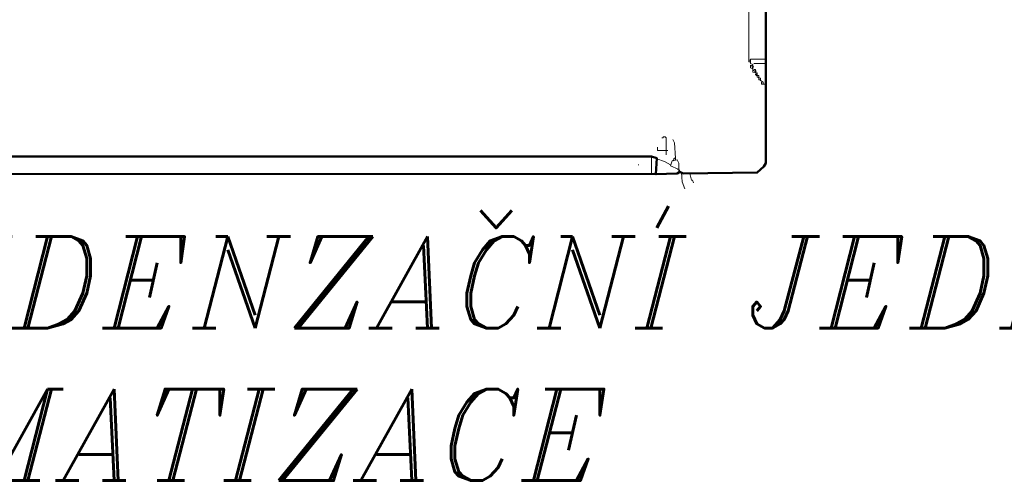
# Model space of a CAD drawing. Header units: millimetres. Extents: x 6435372 to 7248404, y 1559872 to 1886246.
# Tile 62 of 208: x 6816191 to 6817429, y 1767922 to 1768503. Entities that reach past the tile are written whole.
import ezdxf

# ---------------------------------------------------------------- set-up
doc = ezdxf.new("R2010")
doc.units = ezdxf.units.MM
doc.layers.add('matrice DPS', color=122, linetype='Continuous')
doc.layers.add('V-objekty', color=130, linetype='Continuous', lineweight=50)
doc.styles.get("Standard").update_dxf_attribs({"font": 'romans.shx'})

# ---------------------------------------------------------------- blocks, each defined once
blk = doc.blocks.new('DWG-RYYQ14-20T_top')
at = {"layer": 'V-objekty'}
for points in [[(4.296574, 5.389722, 0), (5.898287, 5.389722, 0), (5.904711, 5.38758, 0), (5.90364, 5.367238, 0), (4.174518, 5.368308, 0)], [(5.90364, 5.367238, 0), (5.930407, 5.368308, 0), (5.933619, 5.37045, 0), (5.937901, 5.368308, 0), (6.031049, 5.369379, 0), (6.039615, 5.376874, 0), (6.041756, 5.381156, 0), (6.042827, 6.421842, 0), (6.038544, 6.422912, 0), (6.041756, 6.423983, 0), (6.040685, 6.522484, 0), (6.031049, 6.531049, 0), (5.932548, 6.531049, 0), (5.933619, 6.529979, 0), (5.933619, 6.531049, 0)]]:
    blk.add_polyline3d(points, dxfattribs=at)
at = {"layer": 'V-objekty', "color": 2, "lineweight": 13}
for points in [[(6.021413, 5.508565, 0), (6.020343, 5.508565, 0), (6.020343, 6.38758, 0), (6.021413, 6.388651, 0), (6.042827, 6.388651, 0)], [(6.038544, 5.480728, 0), (6.038544, 5.482869, 0), (6.035332, 5.485011, 0), (6.035332, 5.488223, 0), (6.031049, 5.489293, 0), (6.031049, 5.494647, 0), (6.025696, 5.495717, 0), (6.025696, 5.505353, 0), (6.022484, 5.506424, 0), (6.022484, 5.511777, 0), (6.042827, 5.511777, 0)], [(6.020343, 5.510707, 0), (6.022484, 5.510707, 0)], [(6.021413, 5.508565, 0), (6.022484, 5.508565, 0)], [(6.025696, 5.5, 0), (6.022484, 5.501071, 0), (6.022484, 5.504283, 0), (6.023555, 5.503212, 0), (6.025696, 5.504283, 0)], [(6.025696, 5.5, 0), (6.024625, 5.501071, 0), (6.025696, 5.502141, 0), (6.026767, 5.502141, 0)], [(6.042827, 5.506424, 0), (6.026767, 5.506424, 0)], [(6.025696, 5.497859, 0), (6.026767, 5.497859, 0), (6.027837, 5.498929, 0)], [(6.028908, 5.494647, 0), (6.028908, 5.498929, 0), (6.027837, 5.498929, 0)], [(6.028908, 5.494647, 0), (6.027837, 5.495717, 0), (6.028908, 5.496788, 0), (6.029979, 5.496788, 0)], [(6.031049, 5.491435, 0), (6.029979, 5.491435, 0), (6.028908, 5.492505, 0), (6.028908, 5.493576, 0), (6.029979, 5.492505, 0), (6.031049, 5.493576, 0), (6.029979, 5.494647, 0)], [(6.033191, 5.488223, 0), (6.033191, 5.491435, 0), (6.031049, 5.491435, 0)], [(6.035332, 5.486081, 0), (6.033191, 5.486081, 0), (6.033191, 5.488223, 0)], [(6.038544, 5.480728, 0), (6.036403, 5.480728, 0), (6.036403, 5.482869, 0)], [(6.038544, 5.480728, 0), (6.041756, 5.480728, 0)], [(5.916488, 5.397216, 0), (5.916488, 5.413276, 0), (5.915418, 5.414347, 0), (5.913276, 5.414347, 0), (5.912206, 5.413276, 0), (5.911135, 5.413276, 0)], [(5.916488, 5.397216, 0), (5.905782, 5.397216, 0), (5.905782, 5.401499, 0)], [(5.928266, 5.38758, 0), (5.927195, 5.406852, 0), (5.925054, 5.411135, 0)], [(5.898287, 5.367238, 0), (5.898287, 5.388651, 0)], [(5.916488, 5.397216, 0), (5.91863, 5.397216, 0)], [(5.916488, 5.397216, 0), (5.916488, 5.391863, 0)], [(5.881156, 5.379015, 0), (5.882227, 5.379015, 0)], [(5.921842, 5.379015, 0), (5.914347, 5.383298, 0), (5.904711, 5.38651, 0)], [(5.932548, 5.37045, 0), (5.932548, 5.381156, 0), (5.930407, 5.385439, 0), (5.923983, 5.384368, 0), (5.921842, 5.377944, 0), (5.931478, 5.373662, 0), (5.930407, 5.373662, 0)], [(5.926124, 5.385439, 0), (5.925054, 5.384368, 0)], [(5.926124, 5.385439, 0), (5.926124, 5.38651, 0), (5.927195, 5.38758, 0), (5.928266, 5.38758, 0), (5.928266, 5.385439, 0)], [(5.932548, 5.372591, 0), (5.933619, 5.372591, 0)], [(5.93576, 5.369379, 0), (5.936831, 5.357602, 0), (5.940043, 5.349036, 0)], [(5.946467, 5.368308, 0), (5.948608, 5.359743, 0), (5.949679, 5.359743, 0), (5.950749, 5.356531, 0)]]:
    blk.add_polyline3d(points, dxfattribs=at)

msp = doc.modelspace()

# ---------------------------------------------------------------- block references
at = {"layer": 'matrice DPS', "xscale": 1000, "yscale": 1000, "zscale": 1000}
msp.add_blockref('DWG-RYYQ14-20T_top', (6811087.3, 1762941.7), dxfattribs=at)

# ---------------------------------------------------------------- texts
at = {"layer": 'matrice DPS', "insert": (6815836.3, 1768230.6), "char_height": 115, "width": 2725.369, "attachment_point": 1}
msp.add_mtext('\\fItalic|b0|i0|c238|p0;KONDENZAČNÍ JEDNOTKA\\PKLIMATIZACE', dxfattribs=at)

doc.saveas('drawing.dxf')
